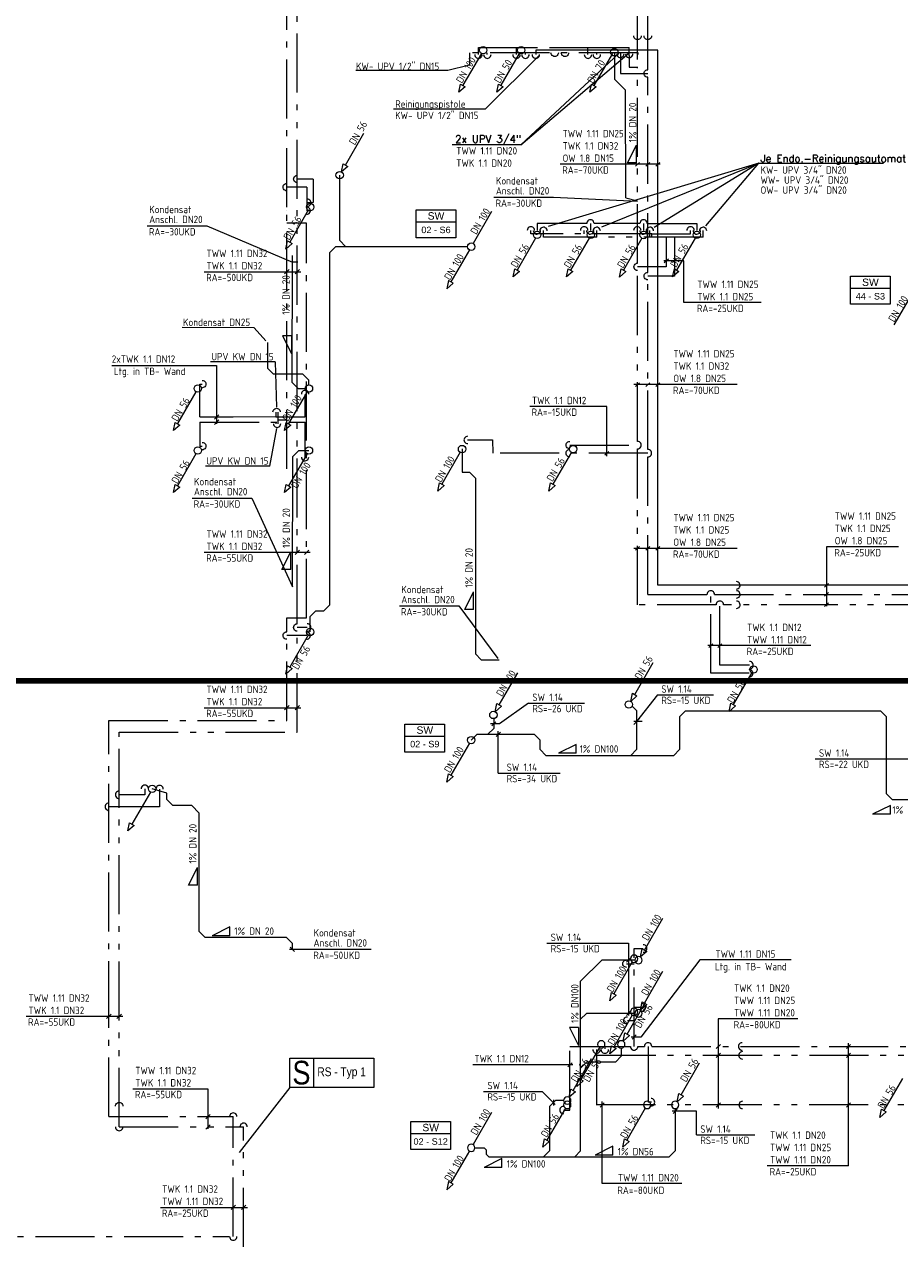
# Model space of a CAD drawing. Header units: metres. Extents: x -5 to 278, y -19 to 180.
# Tile 4 of 59: x 49 to 63, y 14 to 34. Entities that reach past the tile are written whole.
import ezdxf
from ezdxf.enums import TextEntityAlignment as Align

# ---------------------------------------------------------------- set-up
doc = ezdxf.new("R2010")
doc.units = ezdxf.units.M
doc.header["$LTSCALE"] = 0.1
for name, pattern in [('_PGMM_Ge_2Pkt', [16, 10, -2, 0, -2, 0, -2]), ('_PGMM_Ge_Ku', [6.5, 5, -1.5]), ('_PGMM_Ge_Pkt', [14, 10, -2, 0, -2])]:
    doc.linetypes.add(name, pattern=pattern)
doc.layers.get('0').update_dxf_attribs({"linetype": 'CONTINUOUS', "lineweight": 20})
for name, color, linetype, lineweight in [('S_Fallstrangentlüftung', 24, '_PGMM_Ge_Ku', 20), ('S_Fallstrangentlüftung TXT', 24, 'CONTINUOUS', 20), ('S_Kaltwasser', 90, '_PGMM_Ge_Pkt', 20), ('S_Kondensat', 23, 'CONTINUOUS', 20), ('S_Kondensat TXT', 23, 'CONTINUOUS', 20), ('S_Osmosewasser', 90, '_PGMM_OW', 20), ('S_Schmutzwasser', 34, 'CONTINUOUS', 20), ('S_Schmutzwasser TXT', 34, 'CONTINUOUS', 20), ('S_Stempel Schott', 125, 'CONTINUOUS', 20), ('S_TXT Strang SW', 30, 'CONTINUOUS', 20), ('S_TXT_W+K+Z', 125, 'CONTINUOUS', 20), ('S_Warmwasser', 10, '_PGMM_Ge_2Pkt', 20)]:
    doc.layers.add(name, color=color, linetype=linetype, lineweight=lineweight)
doc.layers.add('S_Schnittlinien', color=6, linetype='CONTINUOUS', lineweight=20, plot=False)
doc.styles.add('ACS_ISOCT', font='ISOCT')
doc.styles.add('Arial', font='arial.ttf')
doc.styles.add('ARIAL_NARROW', font='ARIALN.TTF')
doc.styles.add('Romans 2.0 mm', font='romans.shx', dxfattribs={"height": 2})
doc.styles.get("Standard").update_dxf_attribs({"font": 'isocp.shx', "height": 0.001})
doc.linetypes.add('_PGMM_OW', pattern='A,8,0,["OW",ACS_ISOCT,S=1,R=0,X=0,Y=-0.5],-2.2', length=10.2)

# ---------------------------------------------------------------- blocks, each defined once
blk = doc.blocks.new('*U26')
at = {"color": 0, "linetype": 'ByBlock'}
blk.add_wipeout([(0, 0), (0.671, 0), (0.671, -0.473), (0, -0.473)], dxfattribs=at)
blk.add_lwpolyline([(0, 0), (0.671, 0), (0.671, -0.473), (0, -0.473)], close=True, dxfattribs=at)
blk.add_lwpolyline([(0, -0.203), (0.671, -0.203)], dxfattribs=at)
blk.add_lwpolyline([(0, -0.203), (0.671, -0.203)], dxfattribs=at)
at = {"color": 0, "linetype": 'ByBlock', "insert": (0.336, -0.102), "char_height": 0.125, "width": 0.20598, "attachment_point": 5, "style": 'ACS_ISOCT'}
blk.add_mtext('{\\fArial|b0|i0|c0|p34;SW}', dxfattribs=at)
at = {"color": 0, "linetype": 'ByBlock', "style": 'Arial'}
blk.add_attdef('STRANG_NR.', text='', height=0.11, dxfattribs=at).set_placement((0.336, -0.338), align=Align.MIDDLE_CENTER)
blk = doc.blocks.new('*U29')
at = {"color": 0, "linetype": 'ByBlock'}
blk.add_wipeout([(0, 0), (0.671, 0), (0.671, -0.473), (0, -0.473)], dxfattribs=at)
blk.add_lwpolyline([(0, 0), (0.671, 0), (0.671, -0.473), (0, -0.473)], close=True, dxfattribs=at)
blk.add_lwpolyline([(0, -0.203), (0.671, -0.203)], dxfattribs=at)
blk.add_lwpolyline([(0, -0.203), (0.671, -0.203)], dxfattribs=at)
at = {"color": 0, "linetype": 'ByBlock', "insert": (0.336, -0.102), "char_height": 0.125, "width": 0.20598, "attachment_point": 5, "style": 'ACS_ISOCT'}
blk.add_mtext('{\\fArial|b0|i0|c0|p34;SW}', dxfattribs=at)
at = {"color": 0, "linetype": 'ByBlock', "style": 'Arial'}
blk.add_attdef('STRANG_NR.', text='', height=0.11, dxfattribs=at).set_placement((0.336, -0.338), align=Align.MIDDLE_CENTER)

msp = doc.modelspace()

# ---------------------------------------------------------------- linework, layer by layer
at = {"layer": 'S_Fallstrangentlüftung'}
msp.add_line((63.406, 29.105), (63.719, 29.646), dxfattribs=at)
at = {"layer": 'S_Kaltwasser'}
for p, q in [((53.132, 31.095), (53.132, 39.855)), ((59.237, 33.418), (59.237, 34.82)), ((59.072, 33.703), (56.222, 33.703)), ((56.222, 33.703), (56.222, 33.503)), ((56.522, 33.675), (56.522, 33.703)), ((57.167, 33.675), (57.166, 33.703)), ((58.375, 33.675), (58.375, 33.703)), ((58.773, 33.703), (58.773, 33.356)), ((59.072, 33.675), (59.072, 33.703)), ((58.773, 33.356), (59.237, 33.356)), ((59.237, 29.99), (59.237, 33.293)), ((53.467, 31.433), (53.132, 31.433)), ((53.467, 31.433), (53.467, 31.033)), ((53.132, 31.032), (53.132, 31.033)), ((53.132, 26.664), (53.132, 30.97)), ((53.53, 31.033), (53.467, 31.033)), ((53.465, 30.822), (53.132, 30.822)), ((53.465, 24.144), (53.465, 30.822)), ((57.26, 30.642), (57.26, 30.7)), ((59.304, 30.642), (57.26, 30.642)), ((58.16, 30.642), (58.16, 30.7)), ((59.06, 30.642), (59.06, 30.7)), ((59.304, 30.642), (59.96, 30.644)), ((59.304, 30.58), (59.304, 30.642)), ((59.687, 30.58), (59.687, 29.927)), ((59.96, 30.644), (59.96, 30.7)), ((59.237, 29.951), (59.237, 29.951)), ((59.687, 29.927), (59.237, 29.927)), ((59.237, 26.993), (59.237, 29.865)), ((51.661, 28.1), (51.7, 28.1)), ((51.661, 27.543), (51.661, 28.1)), ((53.439, 27.543), (53.439, 27.923)), ((51.661, 27.543), (52.225, 27.543)), ((51.661, 27.455), (51.661, 27.05)), ((51.661, 27.455), (53.44, 27.455)), ((52.943, 27.543), (52.225, 27.542)), ((52.943, 27.627), (52.943, 27.543)), ((52.943, 27.543), (53.439, 27.543)), ((52.944, 27.455), (52.944, 27.425)), ((52.979, 27.627), (52.979, 27.425)), ((52.979, 27.496), (53.132, 27.496)), ((53.439, 26.864), (53.439, 27.455)), ((51.661, 27.05), (51.7, 27.05)), ((56.189, 27.154), (56.612, 27.154)), ((56.612, 27.154), (56.613, 26.93)), ((59.237, 26.93), (56.613, 26.93)), ((59.237, 24.54), (59.237, 26.868)), ((59.237, 24.54), (60.239, 24.54)), ((60.302, 23.205), (60.302, 24.54)), ((60.364, 24.54), (64.053, 24.54)), ((53.132, 22.406), (53.132, 24.144)), ((53.132, 24.144), (53.465, 24.144)), ((53.467, 23.843), (53.132, 23.843)), ((60.951, 23.205), (60.302, 23.205)), ((50.12, 17.335), (50.12, 22.406)), ((50.12, 22.406), (53.132, 22.406)), ((50.979, 21.246), (50.979, 20.946)), ((50.979, 20.946), (50.12, 20.946)), ((59.005, 16.89), (59.005, 18.548)), ((59.005, 18.548), (59.16, 18.548)), ((58.877, 18.29), (59.005, 18.29)), ((59.138, 17.55), (59.005, 17.55)), ((50.12, 15.703), (50.12, 17.327)), ((58.893, 17.33), (59.005, 17.33)), ((57.92, 16.89), (58.511, 16.89)), ((57.92, 15.813), (57.92, 16.89)), ((58.51, 16.89), (58.51, 16.85)), ((58.51, 16.89), (58.943, 16.89)), ((59.068, 16.89), (59.179, 16.89)), ((59.241, 16.89), (59.242, 15.948)), ((59.304, 16.89), (64.325, 16.89)), ((59.3, 15.948), (59.242, 15.948)), ((50.12, 15.703), (52.225, 15.703)), ((52.225, 13.673), (52.225, 15.703)), ((57.809, 15.813), (57.92, 15.813)), ((41.377, 13.673), (52.163, 13.672))]:
    msp.add_line(p, q, dxfattribs=at)
at = {"layer": 'S_Kaltwasser', "linetype": 'Continuous', "extrusion": (0, 0, -1)}
for centre, major_axis, start_param, end_param in [((59.237, 33.993), (0.0442, 0.0442), 0.781775, 3.939203), ((59.237, 33.356), (0.0442, 0.0442), 2.352572, 5.509999), ((53.131, 31.433), (-0.0625, 0), 4.708766, 7.866194), ((59.237, 29.927), (0.0442, 0.0442), 2.352572, 5.509999), ((51.7, 28.1), (0.0442, 0.0442), -0.789021, 2.368406), ((52.958, 27.628), (0, 0.0625), 4.708766, 7.866194), ((51.7, 27.05), (0.0442, 0.0442), -0.789021, 2.368406), ((57.916, 26.93), (0.0442, 0.0442), 2.352572, 5.509999), ((53.131, 23.845), (-0.0625, 0), 4.708766, 7.866194), ((58.877, 18.29), (-0.0442, 0.0442), 3.890038, 7.047465), ((58.893, 17.33), (-0.0442, 0.0442), 3.890038, 7.047465)]:
    msp.add_ellipse(centre, major_axis=major_axis, ratio=1, start_param=start_param, end_param=end_param, dxfattribs=at)
at = {"layer": 'S_Kaltwasser', "linetype": 'Continuous'}
for centre, major_axis, start_param, end_param in [((56.522, 33.675), (0, -0.0625), 4.708766, 7.866194), ((57.167, 33.675), (0, -0.0625), 4.708766, 7.866194), ((58.375, 33.675), (0, -0.0625), 4.708766, 7.866194), ((58.773, 33.689), (0, -0.0625), 4.708766, 7.866194), ((53.467, 31.033), (0.0625, 0), 4.708766, 7.866194), ((57.26, 30.7), (0, 0.0625), 4.708766, 7.866194), ((58.16, 30.7), (0, 0.0625), 4.708766, 7.866194), ((59.06, 30.7), (0, 0.0625), 4.708766, 7.866194), ((59.96, 30.7), (0, 0.0625), 4.708766, 7.866194), ((53.441, 27.93), (0, 0.0625), 4.708766, 7.866194), ((52.966, 27.429), (0, -0.0625), 4.708766, 7.866194), ((56.189, 27.154), (-0.0625, 0), 4.708766, 7.866194), ((53.439, 26.864), (0, -0.0625), 4.708766, 7.866194), ((59.237, 26.93), (0.0625, 0), 4.708766, 7.866194), ((60.302, 24.54), (0, 0.0625), 4.708766, 7.866194), ((60.736, 24.54), (0.0625, 0), 4.708766, 7.866194), ((53.467, 23.843), (0.0625, 0), 4.708766, 7.866194), ((60.951, 23.205), (0.0625, 0), 4.708766, 7.866194), ((50.979, 21.246), (0, 0.0625), 4.708766, 7.866194), ((50.12, 20.946), (-0.0625, 0), 4.708766, 7.866194), ((59.16, 18.548), (0.0625, 0), 4.708766, 7.866194), ((59.138, 17.55), (0.0625, 0), 4.708766, 7.866194), ((59.241, 16.89), (0, 0.0625), 4.708766, 7.866194), ((60.831, 16.89), (-0.0442, 0.0442), -0.789021, 2.368406), ((58.51, 16.836), (0, -0.0625), 4.708766, 7.866194), ((59.005, 16.89), (0, -0.0625), 4.708766, 7.866194), ((59.292, 15.947), (0.0625, 0), 4.708766, 7.866194), ((52.225, 15.703), (0, 0.0625), 4.708766, 7.866194), ((57.809, 15.813), (-0.0625, 0), 4.708766, 7.866194), ((52.225, 13.673), (0, -0.0625), 4.708766, 7.866194)]:
    msp.add_ellipse(centre, major_axis=major_axis, ratio=1, start_param=start_param, end_param=end_param, dxfattribs=at)
at = {"layer": 'S_Kondensat'}
for p, q in [((53.223, 28.127), (53.227, 30.277)), ((52.808, 28.366), (52.808, 28.802)), ((52.908, 28.266), (52.808, 28.366)), ((53.404, 28.266), (52.908, 28.266)), ((53.32, 28.025), (53.221, 28.125)), ((53.404, 28.266), (53.504, 28.166)), ((53.504, 28.085), (53.504, 28.166)), ((53.32, 28.025), (53.443, 28.025)), ((53.227, 24.67), (53.233, 26.875)), ((53.333, 26.975), (53.233, 26.875)), ((53.333, 26.975), (53.505, 26.975)), ((56.095, 27.001), (56.095, 26.61)), ((56.095, 26.61), (56.22, 26.61)), ((56.22, 26.61), (56.32, 26.51)), ((56.32, 26.51), (56.32, 23.535)), ((56.42, 23.435), (56.32, 23.535)), ((56.42, 23.435), (56.724, 23.435)), ((51.1, 21.175), (50.854, 21.249)), ((51.1, 21.07), (51.1, 21.175)), ((51.2, 20.97), (51.1, 21.07)), ((51.524, 20.97), (51.2, 20.97)), ((51.524, 20.97), (51.649, 20.837)), ((51.649, 18.834), (51.649, 20.837)), ((51.749, 18.734), (51.649, 18.834)), ((53.125, 18.734), (51.749, 18.734)), ((53.125, 18.734), (53.225, 18.634)), ((53.225, 18.534), (53.225, 18.634))]:
    msp.add_line(p, q, dxfattribs=at)
at = {"layer": 'S_Kondensat TXT'}
for p, q in [((56.634, 31.261), (57.644, 31.261)), ((57.644, 31.261), (59.063, 31.198)), ((50.77, 30.776, -3.71), (51.78, 30.776, -3.71)), ((51.78, 30.776, -3.71), (53.227, 30.165)), ((52.581, 29.053), (51.361, 29.056)), ((52.581, 29.053), (52.776, 28.834)), ((53.21, 28.915), (53.06, 28.915)), ((53.06, 28.915), (53.21, 28.615)), ((53.21, 28.915), (53.21, 28.615)), ((51.527, 26.17), (52.537, 26.17)), ((52.537, 26.17), (53.227, 24.671)), ((53.048, 24.959), (53.198, 25.259)), ((53.198, 24.959), (53.198, 25.259)), ((53.198, 24.959), (53.048, 24.959)), ((56.14, 24.285), (56.29, 24.585)), ((56.29, 24.285), (56.29, 24.585)), ((55.034, 24.345), (56.043, 24.345)), ((56.043, 24.345), (56.699, 23.455)), ((56.29, 24.285), (56.14, 24.285)), ((51.469, 19.617), (51.619, 19.917)), ((51.619, 19.617), (51.619, 19.917)), ((51.619, 19.617), (51.469, 19.617)), ((52.168, 18.914), (51.868, 18.764)), ((52.168, 18.764), (52.168, 18.914)), ((52.168, 18.764), (51.868, 18.764)), ((53.175, 18.534), (54.56, 18.534)), ((53.189, 18.569), (53.26, 18.498))]:
    msp.add_line(p, q, dxfattribs=at)
at = {"layer": 'S_Osmosewasser', "ltscale": 2}
for p, q in [((59.405, 33.751), (57.343, 33.751)), ((57.343, 33.751), (57.343, 33.676)), ((59.405, 24.694), (59.405, 33.751)), ((57.366, 30.817), (57.366, 30.7)), ((58.204, 30.817), (57.366, 30.817)), ((58.266, 30.817), (58.266, 30.7)), ((59.104, 30.817), (58.329, 30.817)), ((59.166, 30.817), (59.166, 30.7)), ((59.229, 30.817), (60.066, 30.817)), ((60.066, 30.817), (60.066, 30.7)), ((64.505, 24.694), (59.405, 24.694))]:
    msp.add_line(p, q, dxfattribs=at)
at = {"layer": 'S_Osmosewasser', "linetype": 'Continuous'}
for centre, major_axis in [((57.343, 33.676), (0, -0.0625)), ((58.266, 30.817), (0, 0.0625)), ((59.166, 30.817), (0, 0.0625)), ((57.362, 30.7), (0, -0.0625)), ((58.262, 30.7), (0, -0.0625)), ((59.162, 30.7), (0, -0.0625)), ((60.066, 30.7), (0, -0.0625)), ((60.736, 24.694), (0.0625, 0))]:
    msp.add_ellipse(centre, major_axis=major_axis, ratio=1, start_param=4.708766, end_param=7.866194, dxfattribs=at)
at = {"layer": 'S_Osmosewasser', "linetype": 'Continuous', "extrusion": (0, 0, -1)}
for centre in [(57.661, 33.706), (57.835, 33.706)]:
    msp.add_ellipse(centre, major_axis=(0.0442, 0.0442), ratio=1, start_param=0.781775, end_param=3.939203, dxfattribs=at)
at = {"layer": 'S_Schmutzwasser'}
for p, q in [((56.421, 33.697), (56.108, 33.156)), ((57.063, 33.697), (56.75, 33.156)), ((58.639, 33.696), (58.326, 33.155)), ((58.679, 33.256), (58.679, 33.703)), ((58.859, 33.075), (58.679, 33.256)), ((56.041, 33.039), (56.069, 33.178)), ((56.147, 33.133), (56.041, 33.039)), ((56.069, 33.178), (56.147, 33.133)), ((56.683, 33.039), (56.711, 33.178)), ((56.789, 33.133), (56.683, 33.039)), ((56.711, 33.178), (56.789, 33.133)), ((58.259, 33.038), (58.287, 33.177)), ((58.365, 33.132), (58.259, 33.038)), ((58.287, 33.177), (58.365, 33.132)), ((58.863, 31.253, 3.096), (58.859, 33.075)), ((54.124, 31.806), (54.436, 32.347)), ((54.056, 31.689), (54.085, 31.829)), ((54.163, 31.784), (54.056, 31.689)), ((54.085, 31.829), (54.163, 31.784)), ((54.025, 30.527), (54.025, 31.635)), ((58.863, 31.253, 3.096), (59.064, 31.2, 1.574)), ((53.494, 31.041), (53.181, 30.5)), ((56.594, 31.02), (56.281, 30.479)), ((57.337, 30.571), (57.025, 30.03)), ((58.244, 30.571), (57.931, 30.03)), ((59.137, 30.569), (58.825, 30.027)), ((60.037, 30.571), (59.725, 30.03)), ((53.114, 30.383), (53.142, 30.522)), ((53.22, 30.477), (53.114, 30.383)), ((53.142, 30.522), (53.22, 30.477)), ((53.857, 30.325), (53.959, 30.427)), ((53.959, 30.427), (56.193, 30.427)), ((54.025, 30.527), (54.125, 30.427)), ((56.219, 30.371), (55.906, 29.83)), ((53.217, 30.169), (53.317, 30.169)), ((53.857, 24.365), (53.857, 30.325)), ((56.957, 29.913), (56.986, 30.052)), ((57.064, 30.007), (56.957, 29.913)), ((56.986, 30.052), (57.064, 30.007)), ((57.864, 29.913), (57.892, 30.052)), ((57.97, 30.007), (57.864, 29.913)), ((57.892, 30.052), (57.97, 30.007)), ((58.757, 29.91), (58.786, 30.05)), ((58.864, 30.005), (58.757, 29.91)), ((58.786, 30.05), (58.864, 30.005)), ((59.657, 29.913), (59.686, 30.052)), ((59.764, 30.007), (59.657, 29.913)), ((59.686, 30.052), (59.764, 30.007)), ((55.867, 29.852), (55.839, 29.713)), ((55.839, 29.713), (55.945, 29.807)), ((55.945, 29.807), (55.867, 29.852)), ((51.594, 27.971), (51.281, 27.43)), ((53.474, 27.971), (53.161, 27.43)), ((51.214, 27.313), (51.242, 27.452)), ((51.242, 27.452), (51.32, 27.407)), ((53.094, 27.313), (53.122, 27.452)), ((53.122, 27.452), (53.2, 27.407)), ((51.32, 27.407), (51.214, 27.313)), ((53.2, 27.407), (53.094, 27.313)), ((51.594, 26.921), (51.281, 26.38)), ((53.474, 26.921), (53.161, 26.38)), ((56.064, 26.946), (55.751, 26.405)), ((57.944, 26.946), (57.631, 26.405)), ((55.684, 26.288), (55.712, 26.427)), ((55.712, 26.427), (55.79, 26.382)), ((57.564, 26.288), (57.592, 26.427)), ((57.592, 26.427), (57.67, 26.382)), ((51.214, 26.263), (51.242, 26.402)), ((51.32, 26.357), (51.214, 26.263)), ((51.242, 26.402), (51.32, 26.357)), ((53.094, 26.263), (53.122, 26.402)), ((53.2, 26.357), (53.094, 26.263)), ((53.122, 26.402), (53.2, 26.357)), ((55.79, 26.382), (55.684, 26.288)), ((57.67, 26.382), (57.564, 26.288)), ((53.756, 24.264), (53.857, 24.365)), ((53.525, 24.165), (53.624, 24.264)), ((53.525, 23.905), (53.525, 24.165)), ((53.624, 24.264), (53.756, 24.264)), ((53.494, 23.851), (53.181, 23.31)), ((53.114, 23.193), (53.142, 23.332)), ((53.142, 23.332), (53.22, 23.287)), ((59.015, 22.847), (59.328, 23.388)), ((53.22, 23.287), (53.114, 23.193)), ((56.724, 22.671), (57.036, 23.212)), ((60.994, 23.216), (60.681, 22.675)), ((58.948, 22.73), (58.976, 22.869)), ((59.054, 22.824), (58.948, 22.73)), ((58.976, 22.869), (59.054, 22.824)), ((56.656, 22.554), (56.685, 22.694)), ((56.763, 22.649), (56.656, 22.554)), ((56.685, 22.694), (56.763, 22.649)), ((58.972, 22.649), (59.047, 22.574)), ((59.047, 22.574), (59.047, 21.913)), ((59.775, 22.47), (59.875, 22.57)), ((59.875, 22.57), (63.175, 22.57)), ((60.614, 22.558), (60.642, 22.697)), ((60.72, 22.652), (60.614, 22.558)), ((60.642, 22.697), (60.72, 22.652)), ((63.275, 22.47), (63.175, 22.57)), ((56.631, 22.438), (56.631, 22.273)), ((59.775, 22.47), (59.775, 21.913)), ((63.275, 21.166), (63.275, 22.47)), ((56.348, 22.173), (56.25, 22.075)), ((56.348, 22.173), (57.314, 22.173)), ((56.631, 22.273), (56.531, 22.173)), ((57.414, 22.073), (57.314, 22.173)), ((56.219, 22.021), (55.906, 21.48)), ((57.414, 21.913), (57.414, 22.073)), ((57.514, 21.813), (57.414, 21.913)), ((58.947, 21.813), (59.047, 21.913)), ((59.675, 21.813), (59.775, 21.913)), ((57.514, 21.813), (59.675, 21.813)), ((55.839, 21.363), (55.867, 21.502)), ((55.867, 21.502), (55.945, 21.457)), ((55.945, 21.457), (55.839, 21.363)), ((50.823, 21.195), (50.51, 20.654)), ((63.375, 21.066), (63.275, 21.166)), ((64.016, 21.066), (63.375, 21.066)), ((50.443, 20.537), (50.471, 20.676)), ((50.471, 20.676), (50.549, 20.631)), ((50.549, 20.631), (50.443, 20.537)), ((59.179, 18.521), (59.491, 19.062)), ((59.111, 18.404), (59.14, 18.544)), ((59.218, 18.499), (59.111, 18.404)), ((59.14, 18.544), (59.218, 18.499)), ((58.457, 18.35), (58.1, 17.995)), ((59.018, 18.35), (58.457, 18.35)), ((58.974, 18.321), (58.661, 17.78)), ((59.179, 17.621), (59.491, 18.162)), ((58.1, 15.123), (58.1, 17.995)), ((58.594, 17.663), (58.622, 17.802)), ((58.7, 17.757), (58.594, 17.663)), ((58.622, 17.802), (58.7, 17.757)), ((58.886, 17.096), (59.199, 17.637)), ((59.111, 17.504), (59.14, 17.644)), ((59.218, 17.599), (59.111, 17.504)), ((59.14, 17.644), (59.218, 17.599)), ((58.2, 17.45), (58.1, 17.35)), ((59.018, 17.45), (58.2, 17.45)), ((58.974, 17.421), (58.661, 16.88)), ((58.819, 16.979), (58.847, 17.119)), ((58.925, 17.074), (58.819, 16.979)), ((58.847, 17.119), (58.925, 17.074)), ((58.419, 16.871), (58.106, 16.33)), ((58.594, 16.763), (58.622, 16.902)), ((58.7, 16.857), (58.594, 16.763)), ((58.622, 16.902), (58.7, 16.857)), ((58.788, 16.725), (58.688, 16.625)), ((58.788, 16.863), (58.788, 16.725)), ((57.974, 16.146), (58.286, 16.687)), ((58.2, 16.625), (58.1, 16.525)), ((58.688, 16.625), (58.2, 16.625)), ((59.799, 16.071), (60.111, 16.612)), ((58.039, 16.213), (58.067, 16.352)), ((58.145, 16.307), (58.039, 16.213)), ((58.067, 16.352), (58.145, 16.307)), ((63.544, 16.346), (63.231, 15.805)), ((57.906, 16.029), (57.935, 16.169)), ((58.013, 16.124), (57.906, 16.029)), ((57.935, 16.169), (58.013, 16.124)), ((57.675, 15.975), (57.575, 15.875)), ((57.813, 15.975), (57.675, 15.975)), ((59.731, 15.954), (59.76, 16.094)), ((59.838, 16.049), (59.731, 15.954)), ((59.76, 16.094), (59.838, 16.049)), ((56.594, 15.77), (56.281, 15.229)), ((57.844, 15.846), (57.531, 15.305)), ((57.575, 15.875), (57.575, 15.123)), ((59.194, 15.846), (58.881, 15.305)), ((59.7, 15.837), (59.7, 15.123)), ((63.164, 15.688), (63.192, 15.827)), ((63.27, 15.782), (63.164, 15.688)), ((63.192, 15.827), (63.27, 15.782)), ((57.464, 15.188), (57.492, 15.327)), ((57.57, 15.282), (57.464, 15.188)), ((57.492, 15.327), (57.57, 15.282)), ((58.814, 15.188), (58.842, 15.327)), ((58.92, 15.282), (58.814, 15.188)), ((58.842, 15.327), (58.92, 15.282)), ((56.219, 15.121), (55.906, 14.58)), ((56.312, 15.176), (56.468, 15.176)), ((56.468, 15.176), (56.504, 15.14)), ((56.504, 15.14), (56.504, 15.068)), ((56.504, 15.068), (56.55, 15.023)), ((57.575, 15.123), (57.475, 15.023)), ((58, 15.023), (58.1, 15.123)), ((59.6, 15.023), (59.7, 15.123)), ((56.55, 15.023), (59.6, 15.023)), ((55.867, 14.602), (55.839, 14.463)), ((55.839, 14.463), (55.945, 14.557)), ((55.945, 14.557), (55.867, 14.602))]:
    msp.add_line(p, q, dxfattribs=at)
at = {"layer": 'S_Schmutzwasser', "linetype": 'Continuous'}
for centre in [(56.452, 33.751), (57.094, 33.751), (58.67, 33.715), (54.025, 31.635), (53.525, 31.095), (57.366, 30.625), (58.273, 30.625), (59.166, 30.623), (60.066, 30.625), (56.25, 30.425), (51.625, 28.025), (53.505, 28.025), (51.625, 26.975), (53.505, 26.975), (56.095, 27), (57.975, 27), (53.525, 23.905), (61.025, 23.27), (58.916, 22.676), (56.625, 22.5), (56.25, 22.075), (50.854, 21.249), (59.005, 18.375), (59.08, 18.35), (59.005, 17.475), (59.08, 17.45), (58.45, 16.925), (58.788, 16.925), (57.875, 15.975), (57.875, 15.9), (59.225, 15.9), (59.7, 15.9), (56.25, 15.175)]:
    msp.add_ellipse(centre, major_axis=(0, 0.0625), ratio=1, start_param=-1.570796, end_param=4.712389, dxfattribs=at)
at = {"layer": 'S_Schmutzwasser TXT'}
for p, q in [((58.893, 31.842), (59.043, 32.142)), ((59.043, 31.842), (59.043, 32.142)), ((59.043, 31.842), (58.893, 31.842)), ((57.22, 22.701), (56.727, 22.35)), ((57.22, 22.701), (58.165, 22.701)), ((59.402, 22.841), (59.048, 22.389)), ((59.402, 22.841), (60.35, 22.841)), ((56.727, 22.35), (56.574, 22.35)), ((56.666, 22.385), (56.596, 22.315)), ((58.998, 22.341), (59.097, 22.441)), ((59.143, 22.39), (59.002, 22.39)), ((56.743, 22.209), (56.673, 22.138)), ((56.708, 21.516), (56.708, 22.224)), ((58.025, 22.001), (57.725, 21.851)), ((58.025, 21.851), (58.025, 22.001)), ((58.025, 21.851), (57.725, 21.851)), ((62.068, 21.757), (64.117, 21.757)), ((56.708, 21.516), (57.754, 21.516)), ((63.34, 20.97), (63.04, 20.82)), ((63.34, 20.82), (63.34, 20.97)), ((63.34, 20.82), (63.04, 20.82)), ((57.531, 18.638), (58.91, 18.638)), ((58.91, 18.638), (58.91, 17.411)), ((58.946, 18.385), (58.875, 18.315)), ((58.946, 17.485), (58.875, 17.415)), ((58.063, 17.208), (57.913, 17.208)), ((57.913, 17.208), (58.063, 16.908)), ((58.063, 17.208), (58.063, 16.908)), ((56.46, 16.13), (57.448, 16.13)), ((57.448, 16.13), (57.67, 15.908)), ((57.639, 15.989), (57.639, 15.889)), ((60.061, 15.793), (59.649, 15.793)), ((59.735, 15.828), (59.665, 15.758)), ((60.061, 15.394), (60.061, 15.793)), ((60.061, 15.394), (61.049, 15.394)), ((58.648, 15.2), (58.348, 15.05)), ((58.648, 15.05), (58.648, 15.2)), ((56.77, 14.992), (56.47, 14.842)), ((56.77, 14.842), (56.77, 14.992)), ((58.648, 15.05), (58.348, 15.05)), ((56.77, 14.842), (56.47, 14.842))]:
    msp.add_line(p, q, dxfattribs=at)
at = {"layer": 'S_Schnittlinien', "const_width": 0.1}
msp.add_lwpolyline([(44.027, 23.078), (71.225, 23.078)], dxfattribs=at)
at = {"layer": 'S_Stempel Schott'}
for p, q in [((53.584, 16.693), (53.584, 16.193)), ((53.184, 16.193), (52.322, 15.093))]:
    msp.add_line(p, q, dxfattribs=at)
msp.add_lwpolyline([(53.184, 16.693), (54.604, 16.693), (54.604, 16.193), (53.184, 16.193)], close=True, dxfattribs=at)
at = {"layer": 'S_TXT_W+K+Z'}
for p, q in [((57.404, 33.665), (56.492, 32.758)), ((57.087, 32.147), (58.923, 33.703)), ((58.748, 33.696), (57.087, 32.147)), ((55.857, 33.414), (56.222, 33.503)), ((54.3, 33.414), (55.857, 33.414)), ((54.934, 32.758), (56.492, 32.758)), ((57.103, 32.148), (55.93, 32.148)), ((61.116, 31.836), (57.554, 30.767)), ((59.445, 31.82), (57.753, 31.82)), ((58.458, 30.76), (61.116, 31.836)), ((59.026, 31.79), (59.097, 31.851)), ((59.201, 31.79), (59.272, 31.851)), ((61.116, 31.836), (59.342, 30.751)), ((59.37, 31.79), (59.441, 31.851)), ((60.22, 30.775), (61.116, 31.836)), ((61.116, 31.836), (63.226, 31.836)), ((59.847, 30.186), (59.507, 30.186)), ((59.514, 30.156), (59.586, 30.217)), ((59.652, 30.155), (59.723, 30.217)), ((59.847, 29.478), (59.847, 30.186)), ((51.73, 30.001), (53.366, 30.001)), ((53.094, 29.964), (53.169, 30.039)), ((53.269, 29.964), (53.344, 30.039)), ((61.155, 29.478), (59.847, 29.478)), ((52.931, 28.475), (51.84, 28.475)), ((52.931, 28.475), (52.958, 27.707)), ((50.169, 28.414), (51.943, 28.414)), ((51.943, 28.414), (51.943, 27.425)), ((60.75, 28.091), (59.001, 28.091)), ((59.027, 28.06), (59.098, 28.121)), ((59.202, 28.06), (59.273, 28.121)), ((59.37, 28.06), (59.441, 28.121)), ((58.544, 27.721), (57.239, 27.721)), ((58.544, 26.88), (58.544, 27.721)), ((51.905, 27.505), (51.98, 27.58)), ((51.905, 27.417), (51.98, 27.492)), ((52.845, 26.71), (52.96, 27.347)), ((58.508, 26.9), (58.579, 26.961)), ((52.845, 26.71), (51.754, 26.71)), ((51.73, 25.253), (53.525, 25.253)), ((53.269, 25.215), (53.344, 25.29)), ((53.428, 25.215), (53.502, 25.29)), ((60.75, 25.319), (59.001, 25.319)), ((59.027, 25.288), (59.098, 25.35)), ((59.202, 25.288), (59.273, 25.35)), ((59.37, 25.288), (59.441, 25.35)), ((62.259, 25.344), (62.259, 24.342)), ((63.48, 25.344), (62.259, 25.344)), ((62.224, 24.663), (62.295, 24.725)), ((62.224, 24.509), (62.295, 24.571)), ((62.224, 24.334), (62.295, 24.396)), ((61.997, 23.673), (60.255, 23.673)), ((60.268, 23.642), (60.339, 23.703)), ((60.419, 23.641), (60.49, 23.702)), ((51.73, 22.623), (53.366, 22.623)), ((53.094, 22.586), (53.169, 22.66)), ((53.269, 22.586), (53.344, 22.66)), ((60.115, 18.355), (59.12, 17.049)), ((61.66, 18.355), (60.115, 18.355)), ((48.719, 17.4), (50.355, 17.4)), ((50.083, 17.362), (50.157, 17.437)), ((50.258, 17.362), (50.332, 17.437)), ((61.776, 17.355), (60.429, 17.355)), ((60.429, 17.355), (60.429, 15.841)), ((59.12, 17.049), (58.955, 17.049)), ((59.04, 17.085), (58.97, 17.014)), ((60.464, 16.925), (60.394, 16.855)), ((62.666, 16.925), (62.596, 16.855)), ((62.631, 14.867), (62.631, 16.948)), ((60.464, 16.775), (60.394, 16.704)), ((62.666, 16.775), (62.596, 16.704)), ((57.967, 16.579), (56.279, 16.579)), ((57.955, 16.614), (57.885, 16.544)), ((50.525, 16.174), (51.796, 16.174)), ((51.796, 16.174), (51.796, 15.493)), ((58.499, 15.935), (58.429, 15.865)), ((58.464, 14.569), (58.464, 15.96)), ((60.464, 15.935), (60.394, 15.865)), ((62.667, 15.935), (62.596, 15.865)), ((51.759, 15.666), (51.833, 15.74)), ((51.759, 15.491), (51.833, 15.565)), ((62.631, 14.867), (61.254, 14.867)), ((59.811, 14.569), (58.464, 14.569)), ((50.992, 14.166), (52.466, 14.166)), ((52.188, 14.128), (52.262, 14.203)), ((52.363, 14.128), (52.437, 14.203))]:
    msp.add_line(p, q, dxfattribs=at)
at = {"layer": 'S_Warmwasser'}
for p, q in [((53.307, 31.233), (53.307, 39.993)), ((59.063, 33.593), (59.063, 34.995)), ((56.372, 33.796), (57.661, 33.796)), ((56.372, 33.675), (56.372, 33.796)), ((57.016, 33.675), (57.016, 33.796)), ((57.661, 33.796), (58.225, 33.796)), ((58.225, 33.675), (58.225, 33.796)), ((58.225, 33.796), (58.923, 33.796)), ((58.923, 33.661), (58.923, 33.796)), ((58.923, 33.661), (58.923, 33.461)), ((58.923, 33.461), (59.063, 33.461)), ((59.063, 30.146), (59.063, 33.468)), ((53.575, 31.57), (53.307, 31.57)), ((53.575, 31.57), (53.575, 31.17)), ((53.467, 31.17), (53.575, 31.17)), ((53.307, 24.043), (53.307, 31.108)), ((57.472, 30.587), (57.472, 30.7)), ((60.172, 30.587), (57.472, 30.587)), ((58.372, 30.587), (58.372, 30.7)), ((59.272, 30.587), (59.272, 30.7)), ((59.55, 30.587), (59.55, 30.084)), ((60.172, 30.587), (60.172, 30.7)), ((59.55, 30.084), (59.063, 30.084)), ((59.063, 27.13), (59.063, 30.021)), ((59.063, 24.365), (59.063, 27.005)), ((60.393, 24.365), (59.063, 24.365)), ((60.456, 23.342), (60.456, 24.365)), ((64.253, 24.365), (60.518, 24.365)), ((53.475, 23.98), (53.307, 23.98)), ((53.307, 22.208), (53.307, 23.918)), ((60.959, 23.342), (60.456, 23.342)), ((50.295, 15.528), (50.295, 22.208)), ((50.295, 22.208), (53.307, 22.208)), ((50.729, 21.149), (50.295, 21.149)), ((50.729, 21.249), (50.729, 21.149)), ((58.37, 16.836), (58.37, 15.9)), ((58.37, 16.74), (64.15, 16.74)), ((70.166, 15.9), (58.365, 15.9)), ((50.295, 15.528), (52.4, 15.528)), ((52.4, 13.498), (52.4, 15.528))]:
    msp.add_line(p, q, dxfattribs=at)
msp.add_lwpolyline([(57.916, 27.067), (59.063, 27.067)], dxfattribs=at)
at = {"layer": 'S_Warmwasser', "linetype": 'Continuous', "extrusion": (0, 0, -1)}
for centre, major_axis, start_param, end_param in [((59.063, 33.993), (0.0442, 0.0442), 0.781775, 3.939203), ((53.307, 31.57), (-0.0625, 0), 4.708766, 7.866194), ((59.064, 30.083), (0.0442, 0.0442), 2.352572, 5.509999), ((57.916, 27.067), (0.0442, 0.0442), 2.352572, 5.509999), ((53.307, 23.98), (-0.0625, 0), 4.708766, 7.866194), ((50.295, 15.879), (0, 0.0625), 4.708766, 7.866194)]:
    msp.add_ellipse(centre, major_axis=major_axis, ratio=1, start_param=start_param, end_param=end_param, dxfattribs=at)
at = {"layer": 'S_Warmwasser', "linetype": 'Continuous'}
for centre, major_axis, start_param, end_param in [((56.372, 33.675), (0, -0.0625), 4.708766, 7.866194), ((57.016, 33.675), (0, -0.0625), 4.708766, 7.866194), ((58.225, 33.675), (0, -0.0625), 4.708766, 7.866194), ((58.923, 33.689), (0, -0.0625), 4.708766, 7.866194), ((53.475, 31.17), (0.0625, 0), 4.708766, 7.866194), ((57.472, 30.692), (0, 0.0625), 4.708766, 7.866194), ((58.372, 30.692), (0, 0.0625), 4.708766, 7.866194), ((59.272, 30.692), (0, 0.0625), 4.708766, 7.866194), ((60.172, 30.692), (0, 0.0625), 4.708766, 7.866194), ((59.063, 27.067), (0.0625, 0), 4.708766, 7.866194), ((60.456, 24.365), (0, 0.0625), 4.708766, 7.866194), ((60.736, 24.365), (0.0625, 0), 4.708766, 7.866194), ((53.475, 23.98), (0.0625, 0), 4.708766, 7.866194), ((60.959, 23.342), (0.0625, 0), 4.708766, 7.866194), ((50.729, 21.249), (0, 0.0625), 4.708766, 7.866194), ((50.295, 21.149), (-0.0625, 0), 4.708766, 7.866194), ((58.37, 16.836), (0, -0.0625), 4.708766, 7.866194), ((60.836, 16.74), (-0.0442, 0.0442), -0.789021, 2.368406), ((60.84, 15.9), (-0.0442, 0.0442), -0.789021, 2.368406), ((50.295, 15.527), (0, -0.0625), 4.708766, 7.866194), ((52.4, 15.529), (0, 0.0625), 4.708766, 7.866194)]:
    msp.add_ellipse(centre, major_axis=major_axis, ratio=1, start_param=start_param, end_param=end_param, dxfattribs=at)

# ---------------------------------------------------------------- block references
at = {"layer": 'S_TXT Strang SW', "lineweight": -3}
msp.add_blockref('*U26', (55.318, 31.047), dxfattribs=at).add_auto_attribs({'STRANG_NR.': '02 - S6'})

# ---------------------------------------------------------------- texts
at = {"layer": 'S_Fallstrangentlüftung TXT'}
msp.add_text('DN 100', height=0.125, rotation=59.2913, dxfattribs=at).set_placement((63.404, 29.138))
at = {"layer": 'S_Kondensat TXT', "lineweight": 30}
for s, p in [('Kondensat', (56.667, 31.477)), ('Anschl. DN20', (56.667, 31.308)), ('RA=-30UKD', (56.661, 31.099)), ('1%%% DN 20', (52.242, 18.779)), ('Kondensat', (53.583, 18.75)), ('Anschl. DN20', (53.583, 18.58)), ('RA=-50UKD', (53.578, 18.371))]:
    msp.add_text(s, height=0.125, dxfattribs=at).set_placement(p)
at = {"layer": 'S_Kondensat TXT'}
for s, p in [('Anschl. DN20', (50.803, 30.823, -3.71)), ('Kondensat', (50.803, 30.992, -3.71)), ('RA=-30UKD', (50.798, 30.614, -3.71)), ('Kondensat', (51.56, 26.386)), ('Anschl. DN20', (51.56, 26.217)), ('RA=-30UKD', (51.554, 26.008)), ('Kondensat', (55.067, 24.561)), ('Anschl. DN20', (55.067, 24.391)), ('RA=-30UKD', (55.061, 24.183))]:
    msp.add_text(s, height=0.125, dxfattribs=at).set_placement(p)
for p in [(53.179, 29.272), (53.183, 25.328), (56.275, 24.654)]:
    msp.add_text('1%%% DN 20', height=0.125, rotation=90, dxfattribs=at).set_placement(p)
at = {"layer": 'S_Kondensat TXT', "lineweight": 30}
msp.add_text('1%%% DN 20', height=0.125, rotation=90, dxfattribs=at).set_placement((51.603, 19.986))
at = {"layer": 'S_Kondensat TXT', "insert": (51.374, 29.208), "char_height": 0.125, "width": 13.55247, "attachment_point": 1}
msp.add_mtext('Kondensat DN25', dxfattribs=at)
at = {"layer": 'S_Schmutzwasser TXT'}
for s, rotation, p in [('DN 100 ', 59.2913, (56.093, 33.179)), ('DN 50', 59.2913, (56.735, 33.179)), ('DN 70', 59.2913, (58.311, 33.177)), ('1%%% DN 20', 90, (59.043, 32.192)), ('DN 56', 59.2913, (54.281, 32.134)), ('DN 56', 59.2913, (53.171, 30.526)), ('DN 100', 59.2913, (56.335, 30.62)), ('DN 100', 59.2913, (55.892, 29.848)), ('DN 56', 59.2913, (57.018, 30.059)), ('DN 56', 59.2913, (57.915, 30.051)), ('DN 56', 59.2913, (58.817, 30.051)), ('DN 56', 59.2913, (59.714, 30.063)), ('DN 56', 59.2913, (51.278, 27.457)), ('DN 100', 59.2913, (53.15, 27.46)), ('DN 56', 59.2913, (51.278, 26.401)), ('DN 100', 59.2913, (53.302, 26.32)), ('DN 100', 59.2913, (55.737, 26.425)), ('DN 56', 59.2913, (57.624, 26.439)), ('DN 56', 59.2913, (53.318, 23.256)), ('DN 56', 59.2913, (59.113, 23.086)), ('DN 100', 59.2913, (56.771, 22.802)), ('DN 56', 59.2913, (60.678, 22.687)), ('DN 100', 59.2913, (55.89, 21.509)), ('DN 100', 59.2913, (59.236, 18.669)), ('1%%% DN100', 90, (58.065, 17.288)), ('DN 100', 59.2913, (58.641, 17.793)), ('DN 100', 59.2913, (59.224, 17.739)), ('DN 56', 59.2913, (59.111, 17.187)), ('DN 100', 59.2913, (58.657, 16.901)), ('DN 56', 59.2913, (58.034, 16.274)), ('DN 56', 59.2913, (58.243, 16.274)), ('DN 56', 59.2913, (59.884, 16.275)), ('DN 56', 59.2913, (63.222, 15.826)), ('DN 100', 59.2913, (56.338, 15.377)), ('DN 56', 59.2913, (57.526, 15.34)), ('DN 56', 59.2913, (58.868, 15.319)), ('DN 100', 59.2913, (55.892, 14.591))]:
    msp.add_text(s, height=0.125, rotation=rotation, dxfattribs=at).set_placement(p)
for s, p in [('SW 1.14', (59.466, 22.876)), ('SW 1.14', (57.284, 22.736)), ('RS=-15 UKD', (59.466, 22.685)), ('RS=-26 UKD', (57.284, 22.545)), ('1%%% DN100', (58.083, 21.862)), ('SW 1.14', (62.132, 21.793)), ('SW 1.14', (56.849, 21.552)), ('RS=-22 UKD', (62.132, 21.601)), ('RS=-34 UKD', (56.849, 21.36)), ('1%%% DN100', (63.374, 20.831)), ('SW 1.14', (57.594, 18.674)), ('RS=-15 UKD', (57.594, 18.482)), ('SW 1.14', (56.524, 16.166)), ('RS=-15 UKD', (56.524, 15.974)), ('SW 1.14', (60.125, 15.429)), ('RS=-15 UKD', (60.125, 15.238)), ('1%%% DN56', (58.728, 15.048)), ('1%%% DN100', (56.85, 14.84))]:
    msp.add_text(s, height=0.125, dxfattribs=at).set_placement(p)
at = {"layer": 'S_Stempel Schott', "style": 'ARIAL_NARROW'}
for s, height, p in [('S', 0.4, (53.225, 16.247)), ('RS - Typ 1', 0.15, (53.647, 16.387))]:
    msp.add_text(s, height=height, dxfattribs=at).set_placement(p)
at = {"layer": 'S_TXT_W+K+Z'}
for s, p in [('KW- UPV 1/2" DN15', (54.3, 33.414)), ('Reinigungspistole', (54.964, 32.778)), ('KW- UPV 1/2" DN15', (54.963, 32.583)), ('RA=-70UKD', (57.789, 31.66)), ('KW- UPV 3/4" DN20', (61.144, 31.66)), ('WW- UPV 3/4" DN20', (61.144, 31.49)), ('OW- UPV 3/4" DN20', (61.144, 31.32)), ('RA=-50UKD', (51.766, 29.841)), ('RA=-25UKD', (60.067, 29.318)), ('Ltg. in TB- Wand', (50.204, 28.254)), ('RA=-70UKD', (59.663, 27.931)), ('RA=-15UKD', (57.27, 27.562)), ('RA=-55UKD', (51.766, 25.093)), ('RA=-70UKD', (59.663, 25.159)), ('RA=-25UKD', (62.392, 25.184)), ('RA=-25UKD', (60.91, 23.513)), ('RA=-55UKD', (51.766, 22.463)), ('Ltg. in TB- Wand', (60.373, 18.179)), ('RA=-55UKD', (48.754, 17.24)), ('RA=-80UKD', (60.689, 17.195)), ('RA=-55UKD', (50.561, 16.014)), ('RA=-25UKD', (61.298, 14.707)), ('RA=-80UKD', (58.722, 14.393)), ('RA=-25UKD', (51.016, 14.006))]:
    msp.add_text(s, height=0.125, dxfattribs=at).set_placement(p)
at = {"layer": 'S_TXT_W+K+Z', "style": 'Romans 2.0 mm'}
for s, p in [('2x UPV 3/4"', (55.978, 32.185)), ('Je Endo.-Reinigungsautomat', (61.145, 31.855))]:
    msp.add_text(s, height=0.125, dxfattribs=at).set_placement(p)
at = {"layer": 'S_TXT_W+K+Z', "char_height": 0.125, "attachment_point": 1}
for s, insert, width in [('TWW 1.11 DN25\\PTWK 1.1 DN32\\POW 1.8 DN15', (57.795, 32.402), 13.51068), ('TWW 1.11 DN20\\PTWK 1.1 DN20', (55.996, 32.11), 13.51068), ('TWW 1.11 DN32\\PTWK 1.1 DN32', (51.772, 30.373), 13.51068), ('TWW 1.11 DN25\\PTWK 1.1 DN25', (60.074, 29.851), 13.51068), ('2xTWK 1.1 DN12', (50.169, 28.585), 13.55247), ('UPV KW DN 15', (51.853, 28.627), 13.55247), ('TWW 1.11 DN25\\PTWK 1.1 DN32\\POW 1.8 DN25', (59.669, 28.675), 13.51068), ('\\PTWK 1.1 DN12', (57.276, 28.093), 13.51068), ('UPV KW DN 15', (51.767, 26.862), 13.55247), ('TWW 1.11 DN25\\PTWK 1.1 DN25\\POW 1.8 DN25', (59.669, 25.903), 13.51068), ('TWW 1.11 DN25\\PTWK 1.1 DN25\\POW 1.8 DN25', (62.399, 25.928), 13.51068), ('TWW 1.11 DN32\\PTWK 1.1 DN32', (51.772, 25.624), 13.51068), ('TWK 1.1 DN12\\PTWW 1.11 DN12', (60.916, 24.044), 13.51068), ('TWW 1.11 DN32\\PTWK 1.1 DN32', (51.772, 22.995), 13.51068), ('TWW 1.11 DN15', (60.381, 18.518), 13.51068), ('TWW 1.11 DN32\\PTWK 1.1 DN32', (48.761, 17.771), 13.51068), ('TWK 1.1 DN20\\PTWW 1.11 DN25\\PTWW 1.11 DN20', (60.695, 17.939), 13.51068), ('\\PTWK 1.1 DN12', (56.303, 16.955), 13.51068), ('TWW 1.11 DN32\\PTWK 1.1 DN32', (50.567, 16.545), 13.51068), ('TWK 1.1 DN20\\PTWW 1.11 DN25\\PTWW 1.11 DN20', (61.304, 15.451), 13.51068), ('TWW 1.11 DN20', (58.73, 14.732), 13.51068), ('TWK 1.1 DN32\\PTWW 1.11 DN32', (51.022, 14.539), 13.51068)]:
    msp.add_mtext(s, dxfattribs=dict(at, insert=insert, width=width))

# ---------------------------------------------------------------- next in the draw order: block references
at = {"layer": 'S_TXT Strang SW', "lineweight": -3}
for name, p, values in [('*U29', (62.666, 29.924), {'STRANG_NR.': '44 - S3'}), ('*U26', (55.129, 22.345), {'STRANG_NR.': '02 - S9'}), ('*U26', (55.228, 15.619), {'STRANG_NR.': '02 - S12'})]:
    msp.add_blockref(name, p, dxfattribs=at).add_auto_attribs(values)

doc.saveas('drawing.dxf')
